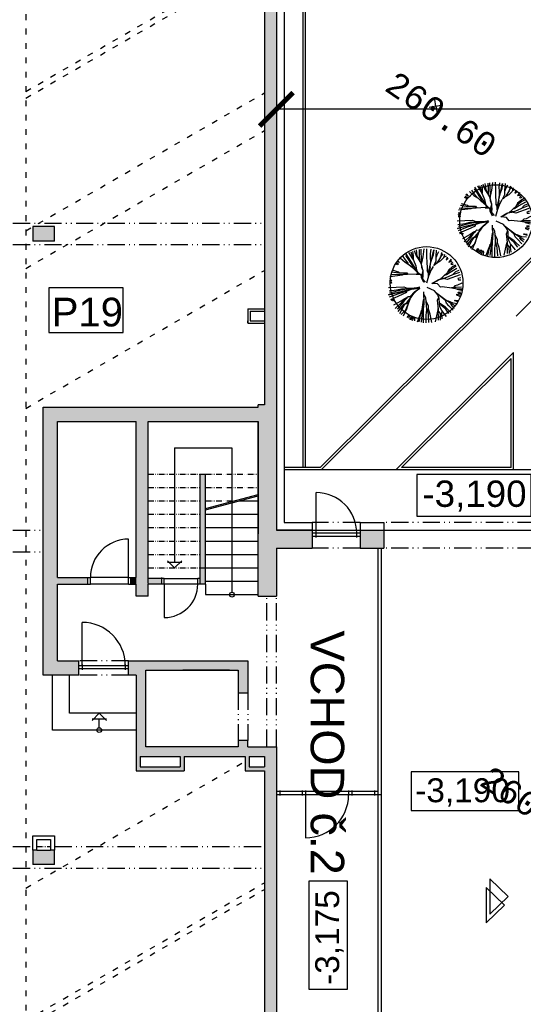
# Model space of a CAD drawing. Extents: x 4743276 to 9726129, y -4307434 to -1665362.
# Tile 67 of 121: x 4829956 to 4840488, y -1830162 to -1809586. Entities that reach past the tile are written whole.
import ezdxf
from ezdxf.enums import TextEntityAlignment as Align

# ---------------------------------------------------------------- set-up
doc = ezdxf.new("R2010")
doc.units = 0
doc.header["$MEASUREMENT"] = 0
doc.linetypes.add('ACAD_ISO03W100', pattern=[30, 12, -18])
doc.linetypes.add('ACAD_ISO12W100', pattern=[22, 12, -3, 0.5, -3, 0.5, -3])
doc.layers.get('0').update_dxf_attribs({"linetype": 'CONTINUOUS'})
doc.layers.get('Defpoints').update_dxf_attribs({"color": 61, "linetype": 'CONTINUOUS'})
for name, color, linetype in [('-_48_-', 76, 'CONTINUOUS'), ('body', 7, 'CONTINUOUS'), ('DVERE', 47, 'CONTINUOUS'), ('HATCH', 7, 'CONTINUOUS'), ('KÓTY', 4, 'CONTINUOUS'), ('MÚRY', 1, 'CONTINUOUS'), ('OKNÁ', 146, 'CONTINUOUS'), ('POZEMOK', 8, 'CONTINUOUS'), ('TENKÁ', 7, 'CONTINUOUS'), ('Výšky', 64, 'CONTINUOUS'), ('ZARIADENIE1', 145, 'CONTINUOUS'), ('ZARIADOVACIE', 144, 'CONTINUOUS'), ('šrafy-múry', 8, 'CONTINUOUS')]:
    doc.layers.add(name, color=color, linetype=linetype)
doc.styles.add('ARIAL', font='arial.ttf')
doc.styles.add('MONOTXT', font='MONOTXT', dxfattribs={"height": 0.2})
doc.styles.add('Style-Arial', font='arial.ttf')
doc.dimstyles.new('STANDARD 200', dxfattribs={"dimtxt": 600, "dimasz": 700, "dimexe": 10, "dimexo": 200, "dimgap": 100, "dimtad": 1, "dimdsep": 46, "dimlunit": 6, "dimtxsty": 'Style-Arial', "dimblk": 'ARCHTICK', "dimblk1": 'OBLIQUE', "dimblk2": 'ARCHTICK', "dimcen": 2.5, "dimse1": 1, "dimse2": 1, "dimadec": 0, "dimazin": 0, "dimtfac": 1, "dimtmove": 1, "dimatfit": 3, "dimldrblk": 'OBLIQUE', "dimfxl": 1, "dimtolj": 1, "dimtzin": 0, "dimarcsym": 0})

# ---------------------------------------------------------------- blocks, each defined once
blk = doc.blocks.new('St6a')
at = {"linetype": 'Continuous'}
for p, q in [((-1066, 1598), (-910, 1370)), ((-381, 672), (-1030, 1682)), ((-1030, 1682), (-886, 1333)), ((-898, 1755), (-729, 1466)), ((-790, 1778), (-669, 1430)), ((-693, 1802), (-657, 1598)), ((-657, 1598), (-657, 1370)), ((-609, 1851), (-513, 1574)), ((-513, 1887), (-465, 1562)), ((-513, 1574), (-369, 1358)), ((-465, 1562), (-357, 1358)), ((-357, 1899), (-345, 1562)), ((-345, 1562), (-333, 1321)), ((-260, 1923), (-236, 1297)), ((-104, 1935), (-164, 1526)), ((28, 1947), (40, 1538)), ((148, 708), (413, 1887)), ((257, 1923), (221, 1682)), ((221, 1682), (233, 1478)), ((377, 1610), (245, 1249)), ((413, 1887), (377, 1610)), ((545, 1875), (521, 1538)), ((569, 1610), (533, 1502)), ((666, 1790), (569, 1610)), ((894, 1682), (750, 1514)), ((822, 1742), (762, 1502)), ((978, 1646), (918, 1466)), ((1062, 1562), (930, 1490)), ((-1463, 1105), (-1571, 1141)), ((-1535, 1225), (-1451, 1165)), ((-1379, 1225), (-1511, 1285)), ((-1487, 1333), (-1379, 1225)), ((-1451, 1165), (-1463, 1105)), ((-1319, 1454), (-1078, 1249)), ((-1211, 1538), (-1078, 1358)), ((-1078, 1358), (-922, 1177)), ((-1078, 1249), (-886, 1129)), ((-910, 1370), (-669, 985)), ((-886, 1129), (-705, 961)), ((-729, 1466), (-645, 1345)), ((-645, 1345), (-525, 1045)), ((-525, 1045), (-465, 732)), ((-369, 1358), (-248, 1153)), ((-236, 1297), (-248, 1141)), ((-248, 1153), (-224, 985)), ((-248, 1141), (-200, 937)), ((-224, 1213), (-236, 1141)), ((-164, 1526), (-224, 1213)), ((40, 1538), (52, 1225)), ((52, 1225), (64, 961)), ((245, 1273), (209, 1021)), ((233, 1478), (245, 1273)), ((521, 1285), (401, 1045)), ((569, 1201), (449, 1081)), ((521, 1538), (521, 1285)), ((762, 1502), (569, 1201)), ((750, 1297), (581, 1201)), ((918, 1466), (750, 1297)), ((1110, 1514), (1062, 1370)), ((1062, 1370), (1171, 1454)), ((1327, 1406), (1195, 1249)), ((1195, 1249), (1315, 1273)), ((1399, 1249), (1303, 1141)), ((1303, 1141), (1375, 1129)), ((1315, 1273), (1351, 1309)), ((1375, 1129), (1447, 1165)), ((1543, 1093), (1375, 997)), ((1592, 1033), (1423, 937)), ((-1884, 504), (-1223, 576)), ((-1848, 600), (-1162, 612)), ((-1788, 744), (-1403, 684)), ((-1752, 840), (-1439, 744)), ((-1439, 744), (-1403, 744)), ((-1403, 744), (-1391, 696)), ((-1391, 696), (-994, 696)), ((-1223, 576), (-1126, 612)), ((-1162, 612), (-970, 612)), ((-1126, 612), (-1162, 600)), ((-946, 600), (-1030, 684)), ((-994, 696), (-946, 624)), ((-970, 612), (-477, 636)), ((-705, 961), (-621, 901)), ((-669, 985), (-621, 889)), ((-621, 901), (-465, 744)), ((-621, 889), (-381, 672)), ((-501, 612), (-321, 612)), ((-477, 636), (-393, 672)), ((-465, 744), (-260, 600)), ((-260, 600), (-248, 444)), ((-224, 985), (-164, 816)), ((-164, 816), (-212, 588)), ((-212, 588), (-152, 347)), ((-200, 937), (-164, 768)), ((-164, 768), (-152, 468)), ((148, 516), (40, 155)), ((64, 961), (64, 780)), ((64, 780), (124, 684)), ((148, 672), (76, 804)), ((124, 684), (124, 504)), ((209, 1021), (148, 708)), ((221, 997), (148, 540)), ((281, 840), (148, 516)), ((148, 540), (148, 672)), ((377, 1021), (281, 840)), ((966, 552), (786, 371)), ((1123, 696), (966, 552)), ((1014, 564), (978, 552)), ((1086, 588), (1014, 564)), ((1267, 708), (1086, 588)), ((1796, 576), (1110, 335)), ((1195, 852), (1123, 696)), ((1183, 744), (1135, 708)), ((1423, 937), (1183, 744)), ((1375, 997), (1195, 852)), ((1399, 576), (1207, 492)), ((1616, 913), (1267, 708)), ((1543, 732), (1399, 576)), ((1760, 708), (1399, 576)), ((1724, 804), (1543, 732)), ((-1800, 251), (-1908, 275)), ((-1908, 227), (-1812, 191)), ((-1800, 143), (-1908, 143)), ((-1884, 383), (-1800, 251)), ((-1812, 191), (-1800, 143)), ((-248, 444), (-128, 191)), ((-152, 347), (-32, 203)), ((317, 131), (641, 323)), ((617, 107), (317, 131)), ((690, 323), (389, 143)), ((762, -62), (617, 107)), ((641, 323), (858, 407)), ((918, 371), (690, 323)), ((1002, 407), (786, 395)), ((1110, 335), (906, 383)), ((1207, 492), (1002, 407)), ((1519, 11), (1447, -74)), ((1652, 35), (1519, 11)), ((1880, 155), (1652, 35)), ((1832, 432), (1676, 383)), ((1676, 383), (1700, 323)), ((1700, 323), (1832, 323)), ((1868, 167), (1880, 155)), ((-1956, -74), (-1150, -37)), ((-321, -62), (-1944, -470)), ((-1944, -470), (-1475, -338)), ((-1920, -254), (-1535, -206)), ((-1896, -350), (-1283, -194)), ((-1896, -567), (-1415, -386)), ((-1836, -699), (-1223, -434)), ((-1535, -206), (-1271, -146)), ((-1475, -338), (-1439, -386)), ((-1439, -386), (-1018, -242)), ((-1415, -386), (-1018, -266)), ((-1283, -194), (-1006, -146)), ((-1271, -146), (-1018, -146)), ((-1223, -434), (-994, -326)), ((-1150, -37), (-982, -110)), ((-1018, -146), (-790, -134)), ((-1018, -242), (-790, -146)), ((-1018, -266), (-754, -170)), ((-1006, -146), (-766, -122)), ((-994, -326), (-994, -242)), ((-994, -915), (-633, -398)), ((-982, -110), (-790, -110)), ((-826, -555), (-585, -314)), ((-814, -651), (-693, -482)), ((-790, -110), (-369, -98)), ((-766, -122), (-321, -62)), ((-754, -170), (-345, -110)), ((-633, -398), (-309, -98)), ((-585, -314), (-321, -110)), ((-104, -531), (-104, -302)), ((4, -615), (-80, -458)), ((461, -254), (76, -86)), ((629, -458), (461, -254)), ((750, -531), (557, -374)), ((702, -651), (629, -458)), ((1002, -711), (653, -446)), ((858, -50), (762, -62)), ((1351, -110), (858, -50)), ((1447, -74), (1339, -98)), ((1640, -158), (1363, -110)), ((1531, -74), (1423, -98)), ((1579, -74), (1531, -74)), ((1868, -62), (1579, -74)), ((1868, -242), (1616, -182)), ((1628, -422), (1808, -470)), ((1628, -482), (1628, -422)), ((1784, -555), (1628, -482)), ((1880, -158), (1640, -158)), ((1688, -326), (1808, -314)), ((1700, -386), (1688, -326)), ((1832, -398), (1700, -386)), ((-1812, -735), (-1668, -711)), ((-1644, -747), (-1740, -795)), ((-1668, -711), (-1644, -747)), ((-1668, -988), (-1295, -783)), ((-1595, -1168), (-1223, -819)), ((-1475, -1216), (-1235, -939)), ((-1439, -1336), (-1138, -951)), ((-1295, -783), (-1102, -651)), ((-1235, -939), (-1114, -771)), ((-1223, -819), (-982, -615)), ((-1187, -1108), (-1090, -951)), ((-1138, -951), (-994, -879)), ((-1114, -771), (-1078, -687)), ((-1102, -651), (-994, -603)), ((-1090, -951), (-994, -915)), ((-1042, -1252), (-826, -687)), ((-1018, -1240), (-862, -735)), ((-994, -603), (-922, -543)), ((-994, -879), (-922, -783)), ((-922, -543), (-826, -555)), ((-922, -783), (-814, -651)), ((-188, -1228), (-116, -735)), ((-116, -735), (-80, -687)), ((-116, -1216), (-92, -939)), ((-80, -687), (-104, -531)), ((-92, -939), (-80, -735)), ((-80, -735), (-68, -699)), ((40, -1000), (4, -615)), ((40, -831), (16, -795)), ((148, -1060), (40, -831)), ((52, -1240), (40, -1000)), ((617, -747), (666, -615)), ((666, -1204), (617, -747)), ((714, -903), (702, -651)), ((714, -891), (702, -651)), ((846, -1048), (714, -891)), ((738, -1096), (714, -903)), ((1026, -1108), (738, -915)), ((1026, -759), (750, -531)), ((1147, -819), (1002, -711)), ((1074, -903), (1026, -759)), ((1183, -795), (1038, -759)), ((1195, -1036), (1074, -903)), ((1339, -939), (1147, -819)), ((1423, -903), (1183, -795)), ((1387, -1060), (1315, -951)), ((1568, -1060), (1339, -939)), ((1664, -927), (1423, -903)), ((1507, -759), (1568, -747)), ((1712, -843), (1507, -759)), ((1568, -747), (1700, -759)), ((-1367, -1433), (-1187, -1108)), ((-1283, -1493), (-1042, -1252)), ((-1175, -1565), (-1030, -1252)), ((-1030, -1252), (-1006, -1228)), ((-970, -1649), (-874, -1505)), ((-874, -1505), (-850, -1565)), ((-441, -1865), (-285, -1469)), ((-357, -1877), (-273, -1505)), ((-285, -1469), (-188, -1228)), ((-273, -1505), (-224, -1288)), ((-224, -1889), (-188, -1517)), ((-188, -1517), (-188, -1228)), ((-128, -1529), (-116, -1216)), ((-128, -1926), (-128, -1529)), ((16, -1517), (52, -1240)), ((16, -1926), (16, -1517)), ((136, -1469), (64, -1216)), ((160, -1902), (136, -1469)), ((148, -1216), (148, -1060)), ((233, -1469), (148, -1216)), ((317, -1902), (233, -1469)), ((497, -1865), (641, -1240)), ((641, -1240), (666, -1204)), ((666, -1781), (653, -1180)), ((666, -1312), (666, -1192)), ((762, -1433), (666, -1312)), ((834, -1276), (738, -1096)), ((774, -1781), (762, -1433)), ((1086, -1589), (834, -1276)), ((834, -1420), (846, -1312)), ((858, -1709), (834, -1420)), ((1038, -1216), (846, -1048)), ((1135, -1216), (1026, -1108)), ((1207, -1445), (1038, -1216)), ((1303, -1384), (1135, -1216)), ((1423, -1264), (1195, -1036)), ((1507, -1168), (1387, -1060)), ((-850, -1565), (-910, -1697)), ((-838, -1745), (-742, -1577)), ((-693, -1601), (-778, -1781)), ((-742, -1577), (-693, -1601)), ((-693, -1805), (-621, -1625)), ((-621, -1625), (-585, -1685)), ((-585, -1685), (-597, -1829))]:
    blk.add_line(p, q, dxfattribs=at)
blk = doc.blocks.new('_ArchTick')
at = {"color": 0, "linetype": 'ByBlock', "const_width": 0.15}
blk.add_lwpolyline([(-0.5, -0.5), (0.5, 0.5)], dxfattribs=at)
blk = doc.blocks.new('*D41314')
at = {"layer": 'Defpoints', "color": 0}
for p in [(4835324, -1805801), (4868314, -1805801), (4835324, -1811458)]:
    blk.add_point(p, dxfattribs=at)
at = {"layer": 'ZARIADOVACIE', "color": 0, "lineweight": -2}
blk.add_line((4868314, -1811458), (4835324, -1811458), dxfattribs=at)
at = {"layer": 'ZARIADOVACIE', "color": 0, "linetype": 'ByBlock', "lineweight": -2, "xscale": 700, "yscale": 700, "zscale": 700, "rotation": 180}
blk.add_blockref('_ArchTick', (4835324, -1811458), dxfattribs=at)
at = {"layer": 'ZARIADOVACIE', "color": 0, "linetype": 'ByBlock', "lineweight": -2, "xscale": 700, "yscale": 700, "zscale": 700}
blk.add_blockref('_ArchTick', (4868314, -1811458), dxfattribs=at)
at = {"layer": 'ZARIADOVACIE', "color": 0, "insert": (4851819, -1811052), "char_height": 600, "attachment_point": 5, "style": 'Style-Arial'}
blk.add_mtext('\\A1;32ﾠ990', dxfattribs=at)
blk = doc.blocks.new('_OBLIQUE')
at = {"color": 0, "linetype": 'ByBlock'}
blk.add_line((-0.5, -0.5), (0.5, 0.5), dxfattribs=at)
blk = doc.blocks.new('po')
at = {"layer": 'HATCH'}
h = blk.add_hatch(color=256, dxfattribs=at)
h.dxf.hatch_style = 1
h.paths.add_polyline_path([(4832510, -1549811), (4832510, -1549861), (4832515, -1549861), (4832515, -1549816), (4832560, -1549816), (4832560, -1549811)])
h = blk.add_hatch(color=256, dxfattribs=at)
h.dxf.hatch_style = 1
h.paths.add_polyline_path([(4832510, -1550061), (4832515, -1550061), (4832515, -1550106), (4832560, -1550106), (4832560, -1550111), (4832510, -1550111)])
at = {"layer": 'šrafy-múry'}
h = blk.add_hatch(color=256, dxfattribs=at)
h.dxf.hatch_style = 1
h.paths.add_polyline_path([(4833110, -1541386), (4832860, -1541386), (4832860, -1544486), (4833110, -1544486)])
h = blk.add_hatch(color=256, dxfattribs=at)
h.dxf.hatch_style = 1
h.paths.add_polyline_path([(4833110, -1544486), (4832860, -1544486), (4832860, -1545886), (4833110, -1545886)])
h = blk.add_hatch(color=256, dxfattribs=at)
h.dxf.hatch_style = 1
h.paths.add_polyline_path([(4832860, -1548471), (4832860, -1548986), (4833110, -1548986), (4833110, -1545886), (4832860, -1545886), (4832860, -1546861), (4832860, -1546941), (4832860, -1547141), (4832860, -1547221), (4832860, -1547657), (4832860, -1548021)])
h = blk.add_hatch(color=256, dxfattribs=at)
h.dxf.hatch_style = 1
h.paths.add_polyline_path([(4828020, -1548396), (4828160, -1548396), (4828190, -1548396), (4828470, -1548396), (4828470, -1548096), (4828020, -1548096), (4828020, -1548146)])
h = blk.add_hatch(color=256, dxfattribs=at)
h.dxf.hatch_style = 1
h.paths.add_polyline_path([(4833110, -1550386), (4833110, -1548986), (4832860, -1548986), (4832860, -1550386)])
h = blk.add_hatch(color=256, dxfattribs=at)
h.dxf.hatch_style = 1
h.paths.add_polyline_path([(4833110, -1551816), (4833110, -1550386), (4832860, -1550386), (4832860, -1550544), (4832860, -1550930), (4832860, -1551092), (4832860, -1551816)])
h = blk.add_hatch(color=256, dxfattribs=at)
h.dxf.hatch_style = 1
h.paths.add_polyline_path([(4833110, -1551816), (4832860, -1551816), (4832730, -1551816), (4832730, -1551866), (4832730, -1552166), (4832730, -1555816), (4833110, -1555816), (4833110, -1554816), (4833860, -1554816), (4833860, -1554436), (4833110, -1554436)])
h = blk.add_hatch(color=256, dxfattribs=at)
h.dxf.hatch_style = 1
h.paths.add_polyline_path([(4828530, -1554366), (4828530, -1552166), (4830181, -1552166), (4830431, -1552166), (4832730, -1552166), (4832730, -1551866), (4828230, -1551866), (4828230, -1554366)])
h = blk.add_hatch(color=256, dxfattribs=at)
h.dxf.hatch_style = 1
h.paths.add_polyline_path([(4830181, -1555666), (4830181, -1555816), (4830431, -1555816), (4830431, -1555666), (4830431, -1555551), (4830431, -1555506), (4830431, -1555226), (4830431, -1554946), (4830431, -1554666), (4830431, -1554386), (4830431, -1554106), (4830431, -1553826), (4830431, -1553546), (4830431, -1553266), (4830431, -1552166), (4830181, -1552166), (4830181, -1552281)])
h = blk.add_hatch(color=256, dxfattribs=at)
h.dxf.hatch_style = 1
h.paths.add_polyline_path([(4831631, -1555566), (4831631, -1553266), (4831516, -1553266), (4831516, -1555566)])
h = blk.add_hatch(color=256, dxfattribs=at)
h.dxf.hatch_style = 1
h.paths.add_polyline_path([(4828230, -1554366), (4828230, -1554441), (4828230, -1554891), (4828230, -1554966), (4828530, -1554966), (4828530, -1554366)])
h = blk.add_hatch(color=256, dxfattribs=at)
h.dxf.hatch_style = 1
h.paths.add_polyline_path([(4834860, -1554816), (4835360, -1554816), (4835360, -1554436), (4834860, -1554436)])
h = blk.add_hatch(color=256, dxfattribs=at)
h.dxf.hatch_style = 1
h.paths.add_polyline_path([(4828530, -1554966), (4828230, -1554966), (4828230, -1557466), (4828431, -1557466), (4828781, -1557466), (4828981, -1557466), (4828981, -1557336), (4828981, -1557266), (4828981, -1557166), (4828530, -1557166), (4828530, -1555566), (4828530, -1555426)])
h = blk.add_hatch(color=256, dxfattribs=at)
h.dxf.hatch_style = 1
h.paths.add_polyline_path([(4828530, -1555426), (4828530, -1555566), (4829170, -1555566), (4829170, -1555426)])
h = blk.add_hatch(color=256, dxfattribs=at)
h.dxf.hatch_style = 1
h.paths.add_polyline_path([(4830181, -1555566), (4830181, -1555426), (4830070, -1555426), (4830070, -1555566)])
h = blk.add_hatch(color=256, dxfattribs=at)
h.dxf.hatch_style = 1
h.paths.add_polyline_path([(4830431, -1555451), (4830431, -1555566), (4830716, -1555566), (4830716, -1555451)])
h = blk.add_hatch(color=256, dxfattribs=at)
h.dxf.hatch_style = 1
h.paths.add_polyline_path([(4832860, -1565216), (4832860, -1565266), (4832860, -1565466), (4832860, -1565516), (4832860, -1567866), (4828320, -1567866), (4828320, -1568116), (4833110, -1568116), (4833110, -1566666), (4833110, -1559966), (4833110, -1559896), (4833110, -1558966), (4832910, -1558966), (4832510, -1558966), (4832510, -1558836), (4832311, -1558836), (4832311, -1558936), (4832311, -1558966), (4832131, -1558966), (4831151, -1558966), (4830381, -1558966), (4830381, -1557366), (4831151, -1557366), (4832131, -1557366), (4832311, -1557366), (4832311, -1557386), (4832311, -1557836), (4832510, -1557836), (4832510, -1557166), (4830020, -1557166), (4830020, -1557266), (4830020, -1557336), (4830020, -1557466), (4830181, -1557466), (4830181, -1558266), (4830181, -1558616), (4830181, -1559166), (4830261, -1559166), (4831101, -1559166), (4831181, -1559166), (4832460, -1559166), (4832540, -1559166), (4832860, -1559166), (4832860, -1559386), (4832860, -1559466), (4832860, -1561051), (4832860, -1561501), (4832860, -1561808), (4832860, -1561946), (4832860, -1564718)])
h = blk.add_hatch(color=256, dxfattribs=at)
h.dxf.hatch_style = 1
h.paths.add_polyline_path([(4831181, -1559466), (4831181, -1559166), (4831101, -1559166), (4831101, -1559386), (4830261, -1559386), (4830261, -1559166), (4830181, -1559166), (4830181, -1559466)])
h = blk.add_hatch(color=256, dxfattribs=at)
h.dxf.hatch_style = 1
h.paths.add_polyline_path([(4832860, -1559386), (4832540, -1559386), (4832540, -1559166), (4832460, -1559166), (4832460, -1559466), (4832860, -1559466)])
h = blk.add_hatch(color=256, dxfattribs=at)
h.dxf.hatch_style = 1
h.paths.add_polyline_path([(4828437, -1561126), (4828020, -1561126), (4828020, -1561426), (4828100, -1561426), (4828390, -1561426), (4828470, -1561426), (4828470, -1561145)])
at = {"layer": 'DVERE'}
for p, q in [((4830020, -1555426), (4830020, -1554626)), ((4830020, -1555426), (4829220, -1555426)), ((4830766, -1555451), (4831466, -1555451)), ((4830020, -1555566), (4829220, -1555566)), ((4831466, -1555566), (4830766, -1555566)), ((4830766, -1555566), (4830766, -1556266))]:
    blk.add_line(p, q, dxfattribs=at)
for centre, radius, start, end in [((4830020, -1555426), 800, 90, 180), ((4830766, -1555566), 700, 270, 0)]:
    blk.add_arc(centre, radius, start, end, dxfattribs=at)
at = {"layer": 'MÚRY', "color": 7}
for p, q in [((4832860, -1535306), (4832860, -1551816)), ((4833270, -1535306), (4833270, -1554276)), ((4828470, -1548096), (4828020, -1548096)), ((4828020, -1548096), (4828020, -1548396)), ((4828470, -1548396), (4828470, -1548096)), ((4828470, -1548396), (4828020, -1548396)), ((4832730, -1551866), (4832730, -1551816)), ((4832860, -1551816), (4832730, -1551816)), ((4828230, -1557466), (4828230, -1551866)), ((4828230, -1551866), (4832730, -1551866)), ((4828530, -1552166), (4830181, -1552166)), ((4828530, -1555426), (4828530, -1552166)), ((4830181, -1555426), (4830181, -1552166)), ((4830431, -1552166), (4832730, -1552166)), ((4830431, -1555551), (4830431, -1552166)), ((4830431, -1555451), (4830431, -1552166)), ((4832730, -1552166), (4832730, -1554516)), ((4832730, -1555816), (4832730, -1552166)), ((4831516, -1555451), (4831516, -1553266)), ((4831516, -1553266), (4831631, -1553266)), ((4831631, -1555566), (4831631, -1553266)), ((4832730, -1555266), (4832730, -1553396)), ((4833270, -1554276), (4833860, -1554276)), ((4833860, -1554276), (4833860, -1554816)), ((4834860, -1554276), (4835360, -1554276)), ((4834860, -1554276), (4834860, -1554816)), ((4835360, -1554276), (4835360, -1554816)), ((4833110, -1554816), (4833860, -1554816)), ((4833110, -1554816), (4833110, -1555816)), ((4834860, -1554816), (4835360, -1554816)), ((4828530, -1555426), (4829220, -1555426)), ((4829220, -1555566), (4829220, -1555426)), ((4830020, -1555566), (4830020, -1555426)), ((4830020, -1555426), (4830181, -1555426)), ((4830766, -1555451), (4830431, -1555451)), ((4830766, -1555566), (4830766, -1555451)), ((4831516, -1555451), (4831466, -1555451)), ((4831466, -1555566), (4831466, -1555451)), ((4828530, -1557166), (4828530, -1555566)), ((4828530, -1555566), (4829220, -1555566)), ((4830020, -1555566), (4830181, -1555566)), ((4830181, -1555816), (4830181, -1555566)), ((4830766, -1555566), (4830431, -1555566)), ((4830431, -1555816), (4830431, -1555566)), ((4831631, -1555566), (4831466, -1555566)), ((4830431, -1555816), (4830181, -1555816)), ((4832730, -1555816), (4833110, -1555816)), ((4828530, -1557166), (4828981, -1557166)), ((4828981, -1557466), (4828981, -1557166)), ((4830020, -1557166), (4832510, -1557166)), ((4830020, -1557466), (4830020, -1557166)), ((4832510, -1557166), (4832510, -1557836)), ((4830381, -1558966), (4830381, -1557366)), ((4830381, -1558966), (4830381, -1557366)), ((4830381, -1557366), (4832311, -1557366)), ((4832131, -1557366), (4831151, -1557366)), ((4832311, -1557366), (4832311, -1557836)), ((4828981, -1557466), (4828230, -1557466)), ((4830181, -1557466), (4830020, -1557466)), ((4830181, -1557466), (4830181, -1559166)), ((4832311, -1557836), (4832510, -1557836)), ((4832311, -1558836), (4832311, -1558966)), ((4832510, -1558836), (4832311, -1558836)), ((4832510, -1558966), (4832510, -1558836)), ((4832311, -1558966), (4830381, -1558966)), ((4832131, -1558966), (4831151, -1558966)), ((4832510, -1558966), (4833110, -1558966)), ((4833110, -1558966), (4833110, -1566666)), ((4830181, -1559166), (4830181, -1559466)), ((4830261, -1559166), (4831101, -1559166)), ((4830261, -1559166), (4830261, -1559386)), ((4831101, -1559166), (4831101, -1559386)), ((4831181, -1559166), (4832460, -1559166)), ((4831181, -1559166), (4831181, -1559466)), ((4832460, -1559166), (4832460, -1559466)), ((4832540, -1559166), (4832860, -1559166)), ((4832540, -1559166), (4832540, -1559386)), ((4832860, -1559166), (4832860, -1559386)), ((4830181, -1559466), (4831181, -1559466)), ((4830261, -1559386), (4831101, -1559386)), ((4832460, -1559466), (4832860, -1559466)), ((4832540, -1559386), (4832860, -1559386)), ((4832860, -1559466), (4832860, -1567866)), ((4828020, -1561126), (4828020, -1560826)), ((4828020, -1560826), (4828470, -1560826)), ((4828100, -1561126), (4828100, -1560906)), ((4828100, -1560906), (4828390, -1560906)), ((4828390, -1560906), (4828390, -1561126)), ((4828470, -1560826), (4828470, -1561126)), ((4828020, -1561126), (4828020, -1561426)), ((4828470, -1561426), (4828470, -1561126)), ((4828470, -1561426), (4828020, -1561426))]:
    blk.add_line(p, q, dxfattribs=at)
blk.add_lwpolyline([(4828100, -1561126), (4828390, -1561126)], dxfattribs=at)
at = {"layer": 'OKNÁ', "ltscale": 0.25}
for p, q in [((4833940, -1554502), (4833940, -1553652)), ((4834860, -1554502), (4833860, -1554502)), ((4833940, -1554592), (4833940, -1554482)), ((4834790, -1554592), (4834790, -1554482)), ((4834860, -1554572), (4833860, -1554572)), ((4835230, -1554816), (4835230, -1566666)), ((4835300, -1554816), (4835300, -1566736)), ((4829051, -1557266), (4829051, -1556366)), ((4829051, -1557266), (4829051, -1556366)), ((4828981, -1557266), (4830020, -1557266)), ((4830020, -1557336), (4828981, -1557336)), ((4829051, -1557246), (4829051, -1557356)), ((4829051, -1557246), (4829051, -1557356)), ((4829951, -1557246), (4829951, -1557356)), ((4829951, -1557246), (4829951, -1557356)), ((4833180, -1559876), (4833180, -1559986)), ((4833650, -1559876), (4833650, -1559986)), ((4833720, -1559876), (4833720, -1559986)), ((4834620, -1559876), (4834620, -1559986)), ((4834690, -1559876), (4834690, -1559986)), ((4835160, -1559876), (4835160, -1559986)), ((4833110, -1559896), (4835230, -1559896)), ((4833110, -1559966), (4835300, -1559966)), ((4833720, -1559966), (4833720, -1560866))]:
    blk.add_line(p, q, dxfattribs=at)
for centre, radius, start, end in [((4833940, -1554502), 850, 0, 90), ((4829051, -1557266), 900, 0, 90), ((4833720, -1559966), 900, 270, 0)]:
    blk.add_arc(centre, radius, start, end, dxfattribs=at)
at = {"layer": 'POZEMOK', "linetype": 'ACAD_ISO03W100', "ltscale": 10}
for p, q in [((4827870, -1533758), (4827870, -1567816)), ((4827870, -1545272), (4832860, -1542391)), ((4827870, -1545411), (4832860, -1542530)), ((4827870, -1548182), (4832860, -1545301)), ((4827870, -1548969), (4832860, -1546088)), ((4827870, -1551893), (4832860, -1549012)), ((4827870, -1561918), (4832460, -1559268)), ((4827870, -1564689), (4832860, -1561808)), ((4827870, -1564827), (4832860, -1561946))]:
    blk.add_line(p, q, dxfattribs=at)
at = {"layer": 'POZEMOK'}
for p, q in [((4830981, -1552716), (4832181, -1552716)), ((4830981, -1552716), (4830981, -1555106)), ((4832181, -1552716), (4832181, -1555736)), ((4831631, -1553986), (4832730, -1553691)), ((4831631, -1554017), (4832730, -1553722)), ((4830981, -1555226), (4830831, -1555076)), ((4830831, -1555106), (4831131, -1555106)), ((4831131, -1555076), (4830981, -1555226)), ((4832311, -1557386), (4832311, -1557366)), ((4829256, -1558416), (4829406, -1558266)), ((4829556, -1558386), (4829256, -1558386)), ((4829406, -1558266), (4829556, -1558416)), ((4829406, -1558566), (4829406, -1558386))]:
    blk.add_line(p, q, dxfattribs=at)
for centre in [(4832181, -1555786), (4829406, -1558616)]:
    blk.add_circle(centre, 50, dxfattribs=at)
at = {"layer": 'TENKÁ'}
for p, q in [((4833110, -1535306), (4833110, -1554436)), ((4832510, -1549811), (4832510, -1550111)), ((4832510, -1549811), (4832860, -1549811)), ((4832515, -1549861), (4832510, -1549861)), ((4832515, -1549816), (4832515, -1549861)), ((4832515, -1549816), (4832560, -1549816)), ((4832560, -1549816), (4832560, -1549811)), ((4832560, -1549861), (4832560, -1550061)), ((4832560, -1549861), (4832860, -1549861)), ((4832515, -1550061), (4832510, -1550061)), ((4832510, -1550111), (4832860, -1550111)), ((4832515, -1550106), (4832515, -1550061)), ((4832560, -1550061), (4832860, -1550061)), ((4832560, -1550106), (4832560, -1550111)), ((4832345, -1553826), (4832730, -1553826)), ((4831631, -1554106), (4832730, -1554106)), ((4831631, -1554386), (4832730, -1554386)), ((4833860, -1554436), (4833110, -1554436)), ((4834860, -1554436), (4835360, -1554436)), ((4831631, -1554666), (4832730, -1554666)), ((4831631, -1554946), (4832730, -1554946)), ((4831631, -1555226), (4832730, -1555226)), ((4829170, -1555566), (4829170, -1555426)), ((4830070, -1555566), (4830070, -1555426)), ((4830716, -1555566), (4830716, -1555426)), ((4831516, -1555566), (4831516, -1555451)), ((4831631, -1555506), (4832730, -1555506)), ((4831631, -1555566), (4831631, -1555786)), ((4831631, -1555786), (4832730, -1555786)), ((4828100, -1561126), (4828020, -1561126)), ((4828470, -1561126), (4828390, -1561126))]:
    blk.add_line(p, q, dxfattribs=at)
at = {"layer": 'TENKÁ', "linetype": 'ACAD_ISO12W100', "ltscale": 30}
for p, q in [((4819680, -1548021), (4832860, -1548021)), ((4819680, -1548471), (4832860, -1548471)), ((4834860, -1554276), (4833860, -1554276)), ((4839170, -1554276), (4835360, -1554276)), ((4819680, -1554441), (4828230, -1554441)), ((4819680, -1554891), (4828230, -1554891)), ((4834860, -1554816), (4833860, -1554816)), ((4839170, -1554816), (4835360, -1554816)), ((4832910, -1558966), (4832910, -1555816)), ((4833110, -1558966), (4833110, -1555816)), ((4830020, -1557166), (4828981, -1557166)), ((4830020, -1557466), (4828981, -1557466)), ((4832311, -1557836), (4832311, -1558836)), ((4832510, -1557836), (4832510, -1558836)), ((4819680, -1561051), (4828020, -1561051)), ((4828470, -1561051), (4832860, -1561051)), ((4819680, -1561501), (4832860, -1561501))]:
    blk.add_line(p, q, dxfattribs=at)
at = {"layer": 'TENKÁ', "linetype": 'ACAD_ISO12W100', "ltscale": 10}
for p, q in [((4830431, -1553266), (4831516, -1553266)), ((4831631, -1553266), (4832730, -1553266)), ((4830431, -1553546), (4831531, -1553546)), ((4831631, -1553546), (4832730, -1553546)), ((4830431, -1553826), (4831531, -1553826)), ((4831631, -1553826), (4832229, -1553826)), ((4830431, -1554106), (4831531, -1554106)), ((4830431, -1554386), (4831531, -1554386)), ((4830431, -1554666), (4831531, -1554666)), ((4830431, -1554946), (4831531, -1554946)), ((4830431, -1555226), (4831631, -1555226)), ((4828100, -1561051), (4828390, -1561051))]:
    blk.add_line(p, q, dxfattribs=at)
at = {"layer": 'TENKÁ', "ltscale": 0.25}
blk.add_line((4830070, -1555426), (4830070, -1555566), dxfattribs=at)
at = {"layer": 'TENKÁ', "ltscale": 20}
for p, q in [((4828431, -1558616), (4828431, -1557466)), ((4828781, -1558266), (4828781, -1557466)), ((4830181, -1558266), (4828781, -1558266)), ((4830181, -1558616), (4828431, -1558616))]:
    blk.add_line(p, q, dxfattribs=at)
at = {"layer": 'TENKÁ'}
for points in [[(4838182, -1559492), (4835927, -1559492), (4835927, -1560300), (4838182, -1560300)], [(4833791, -1561775), (4833791, -1564030), (4834599, -1564030), (4834599, -1561775)]]:
    blk.add_lwpolyline(points, close=True, dxfattribs=at)
at = {"layer": 'ZARIADOVACIE', "ltscale": 0.25}
blk.add_lwpolyline([(4829905, -1549374), (4828355, -1549374), (4828355, -1550310), (4829905, -1550310)], close=True, dxfattribs=at)
at = {"layer": 'TENKÁ', "ltscale": 0.25, "style": 'ARIAL'}
blk.add_text('-3,190', height=500, dxfattribs=at).set_placement((4836014, -1560124))
blk.add_text('-3,175', height=500, rotation=90, dxfattribs=at).set_placement((4834423, -1563943))
at = {"layer": 'ZARIADOVACIE', "ltscale": 0.25, "style": 'Style-Arial'}
blk.add_text('P19', height=600, dxfattribs=at).set_placement((4828412, -1550181))

msp = doc.modelspace()

# ---------------------------------------------------------------- linework, layer by layer
at = {"layer": 'body', "color": 1, "linetype": 'Continuous'}
for q in [(4838633.76, -1811253.5), (4838521.922, -1811419.307), (4838799.568, -1811365.338), (4838687.729, -1811531.146)]:
    msp.add_line((4838660.745, -1811392.323), q, dxfattribs=at)
at = {"layer": 'Defpoints', "color": 2}
for centre in [(4839917.76, -1813795.325), (4838464.911, -1815088.715)]:
    msp.add_circle(centre, 760.997, dxfattribs=at)
at = {"layer": 'KÓTY'}
msp.add_line((4840335.638, -1815778.564), (4841319.358, -1814800.779), dxfattribs=at)
msp.add_lwpolyline([(4840649.5, -1819092.5), (4838262.974, -1819092.5), (4838262.974, -1819961), (4840649.5, -1819961)], close=True, dxfattribs=at)
at = {"layer": 'TENKÁ'}
for p, q in [((4835883.799, -1818940.548), (4835883.799, -1788520.548)), ((4835933.799, -1818940.548), (4835933.799, -1788520.548)), ((4836239.864, -1818940.548), (4847268.799, -1807981.043)), ((4836260.482, -1818990.548), (4847318.799, -1808001.847)), ((4837821.052, -1818990.548), (4840283.799, -1816543.306)), ((4837942.304, -1818940.548), (4840233.799, -1816663.479)), ((4840233.799, -1818940.548), (4840233.799, -1816663.479)), ((4840283.799, -1818990.548), (4840283.799, -1816543.306)), ((4836239.864, -1818940.548), (4835483.799, -1818940.548)), ((4836260.482, -1818990.548), (4835483.799, -1818990.548)), ((4837821.052, -1818990.548), (4836260.482, -1818990.548)), ((4840283.799, -1818990.548), (4837821.052, -1818990.548)), ((4840233.799, -1818940.548), (4837942.304, -1818940.548)), ((4841383.799, -1818990.548), (4840283.799, -1818990.548))]:
    msp.add_line(p, q, dxfattribs=at)
at = {"layer": 'TENKÁ', "ltscale": 0.25}
for p, q in [((4840169.851, -1827910.298), (4839786.387, -1827540.888)), ((4839786.387, -1827540.888), (4839786.387, -1828279.707)), ((4839710.3, -1827719.799), (4839710.3, -1828458.617)), ((4840093.764, -1828089.208), (4839710.3, -1827719.799)), ((4840169.851, -1827910.298), (4839786.387, -1828279.707)), ((4840093.764, -1828089.208), (4839710.3, -1828458.617))]:
    msp.add_line(p, q, dxfattribs=at)
at = {"layer": 'ZARIADENIE1'}
msp.add_lwpolyline([(4835323.799, -1788360.548), (4835323.799, -1820250.548), (4868313.799, -1820250.548), (4868313.799, -1788360.548)], close=True, dxfattribs=at)

# ---------------------------------------------------------------- block references
at = {"layer": '-_48_-', "xscale": 0.4, "yscale": 0.4, "zscale": 0.4}
for p in [(4839887.259, -1813761.074), (4838448.853, -1815150.674)]:
    msp.add_blockref('St6a', p, dxfattribs=at)
at = {"layer": 'TENKÁ'}
msp.add_blockref('po', (2213.299, -265814.857), dxfattribs=at)

# ---------------------------------------------------------------- texts
at = {"layer": 'KÓTY', "style": 'ARIAL'}
msp.add_text('-3,190', height=550, dxfattribs=at).set_placement((4838377.683, -1819766.416))
at = {"layer": 'TENKÁ', "style": 'Style-Arial'}
msp.add_text('VCHOD č.2', height=700, rotation=270, dxfattribs=at).set_placement((4836741.377, -1824902.641), align=Align.TOP_CENTER)
at = {"layer": 'Výšky', "linetype": 'Continuous', "style": 'MONOTXT'}
for s, p in [('260.60', (4838632.558, -1811773.31)), ('260.75', (4840615.052, -1826289.656))]:
    msp.add_text(s, height=500, rotation=326, dxfattribs=at).set_placement(p, align=Align.CENTER)

# ---------------------------------------------------------------- dimensions: what is measured, and where the dimension line sits
at = {"layer": 'ZARIADOVACIE', "color": 7}
dim = msp.add_linear_dim(base=(4835323.799, -1811458.5), p1=(4868313.799, -1805800.548), p2=(4835323.799, -1805800.548), dimstyle='STANDARD 200', override={"dimtxsty": 'Style-Arial', "dimldrblk": 'OBLIQUE'}, dxfattribs=at)
dim.commit()
dim.dimension.update_dxf_attribs({"geometry": '*D41314', "text_midpoint": (4851818.799, -1811051.952)})

doc.saveas('drawing.dxf')
